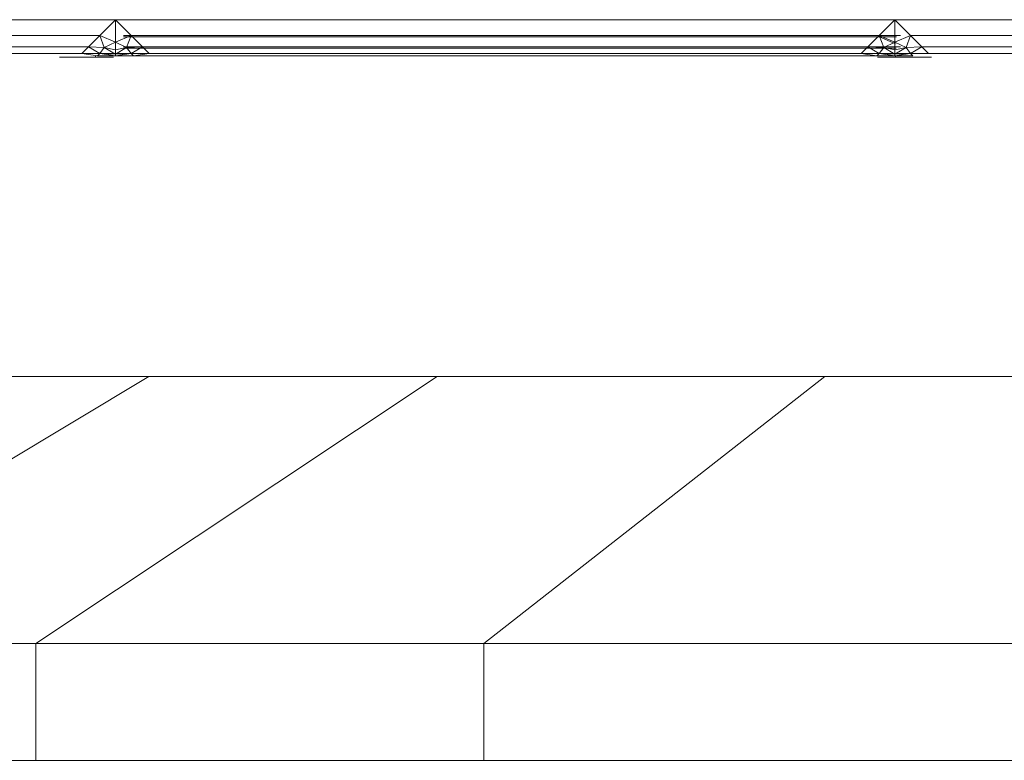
# Model space of a CAD drawing. Header units: millimetres. Extents: x 1 to 3476, y -521 to 159.
# Tile 5 of 130: x 116 to 133, y 133 to 145. Entities that reach past the tile are written whole.
import ezdxf

# ---------------------------------------------------------------- set-up
doc = ezdxf.new("R2010")
doc.units = ezdxf.units.MM
doc.layers.add('VG491211CA_dwg', color=8, linetype='Continuous', lineweight=9)

# ---------------------------------------------------------------- blocks, each defined once
blk = doc.blocks.new('VG491211CA_dwg-300031-Południe')
at = {"color": 18, "lineweight": 9}
for p, q in [((117.89, 144.926), (40.278, 144.926)), ((117.89, 144.926), (117.628, 144.664)), ((117.89, 144.926), (118.153, 144.664)), ((118.153, 144.664), (117.89, 144.926)), ((117.89, 144.926), (117.89, 144.55)), ((130.878, 144.926), (117.89, 144.926)), ((130.616, 144.664), (130.878, 144.926)), ((130.878, 144.926), (130.616, 144.664)), ((131.141, 144.664), (130.878, 144.926)), ((130.878, 144.926), (130.878, 144.55)), ((201.366, 144.926), (130.878, 144.926)), ((117.628, 144.664), (40.803, 144.664)), ((117.628, 144.664), (117.44, 144.476)), ((117.628, 144.664), (117.89, 144.55)), ((117.89, 144.55), (117.628, 144.664)), ((117.628, 144.664), (117.705, 144.462)), ((117.705, 144.462), (117.89, 144.55)), ((117.89, 144.55), (117.705, 144.462)), ((117.89, 144.55), (118.153, 144.664)), ((118.153, 144.664), (117.89, 144.55)), ((117.89, 144.55), (117.89, 144.424)), ((117.89, 144.55), (118.076, 144.462)), ((118.076, 144.462), (117.89, 144.55)), ((117.89, 144.55), (117.89, 144.424)), ((130.971, 144.664), (118.025, 144.664)), ((118.025, 144.664), (130.845, 144.664)), ((130.903, 144.638), (118.025, 144.638)), ((118.025, 144.638), (130.841, 144.638)), ((130.624, 144.638), (118.025, 144.638)), ((118.025, 144.638), (130.624, 144.638)), ((118.153, 144.664), (118.076, 144.462)), ((118.153, 144.664), (118.076, 144.462)), ((118.153, 144.664), (118.34, 144.476)), ((118.34, 144.476), (118.153, 144.664)), ((118.153, 144.664), (130.616, 144.664)), ((130.616, 144.664), (118.153, 144.664)), ((130.428, 144.476), (130.616, 144.664)), ((130.616, 144.664), (130.428, 144.476)), ((130.616, 144.664), (130.693, 144.462)), ((130.616, 144.664), (130.878, 144.55)), ((130.878, 144.55), (130.616, 144.664)), ((130.616, 144.664), (130.693, 144.462)), ((130.887, 144.524), (130.624, 144.638)), ((130.624, 144.638), (130.887, 144.524)), ((130.693, 144.462), (130.878, 144.55)), ((130.878, 144.55), (130.693, 144.462)), ((130.878, 144.55), (131.141, 144.664)), ((131.141, 144.664), (130.878, 144.55)), ((130.878, 144.55), (130.878, 144.424)), ((130.878, 144.55), (131.064, 144.462)), ((131.064, 144.462), (130.878, 144.55)), ((130.878, 144.55), (130.878, 144.424)), ((131.141, 144.664), (131.064, 144.462)), ((131.328, 144.476), (131.141, 144.664)), ((201.103, 144.664), (131.141, 144.664)), ((117.44, 144.476), (41.178, 144.476)), ((117.328, 144.364), (117.44, 144.476)), ((117.44, 144.476), (117.705, 144.462)), ((117.44, 144.476), (117.629, 144.363)), ((117.629, 144.363), (117.44, 144.476)), ((117.705, 144.462), (117.629, 144.363)), ((117.629, 144.363), (117.705, 144.462)), ((117.89, 144.424), (117.705, 144.462)), ((117.705, 144.462), (117.89, 144.424)), ((117.705, 144.462), (117.89, 144.351)), ((117.89, 144.351), (117.705, 144.462)), ((118.076, 144.462), (117.89, 144.424)), ((117.89, 144.424), (118.076, 144.462)), ((117.89, 144.351), (118.076, 144.462)), ((118.076, 144.462), (117.89, 144.351)), ((117.89, 144.424), (117.89, 144.351)), ((117.89, 144.351), (117.89, 144.424)), ((118.027, 144.476), (130.973, 144.476)), ((118.027, 144.476), (130.847, 144.476)), ((118.027, 144.45), (130.902, 144.45)), ((118.34, 144.476), (118.076, 144.462)), ((118.076, 144.462), (118.34, 144.476)), ((118.152, 144.363), (118.076, 144.462)), ((118.076, 144.462), (118.152, 144.363)), ((118.152, 144.363), (118.34, 144.476)), ((118.34, 144.476), (118.152, 144.363)), ((130.428, 144.476), (118.34, 144.476)), ((118.34, 144.476), (118.453, 144.364)), ((118.453, 144.364), (118.34, 144.476)), ((118.34, 144.476), (130.428, 144.476)), ((130.316, 144.364), (130.428, 144.476)), ((130.428, 144.476), (130.316, 144.364)), ((130.693, 144.462), (130.428, 144.476)), ((130.428, 144.476), (130.693, 144.462)), ((130.428, 144.476), (130.617, 144.363)), ((130.617, 144.363), (130.428, 144.476)), ((130.693, 144.462), (130.617, 144.363)), ((130.617, 144.363), (130.693, 144.462)), ((130.878, 144.424), (130.693, 144.462)), ((130.693, 144.462), (130.878, 144.424)), ((130.693, 144.462), (130.878, 144.351)), ((130.878, 144.351), (130.693, 144.462)), ((131.064, 144.462), (130.878, 144.424)), ((130.878, 144.424), (131.064, 144.462)), ((130.878, 144.351), (131.064, 144.462)), ((131.064, 144.462), (130.878, 144.351)), ((130.878, 144.424), (130.878, 144.351)), ((130.878, 144.351), (130.878, 144.424)), ((131.064, 144.462), (131.328, 144.476)), ((131.14, 144.363), (131.064, 144.462)), ((131.064, 144.462), (131.14, 144.363)), ((131.14, 144.363), (131.328, 144.476)), ((131.328, 144.476), (131.14, 144.363)), ((200.916, 144.476), (131.328, 144.476)), ((131.328, 144.476), (131.441, 144.364)), ((41.403, 144.364), (117.328, 144.364)), ((117.26, 144.3), (116.96, 144.3)), ((116.96, 144.3), (117.26, 144.3)), ((117.56, 144.3), (117.26, 144.3)), ((117.26, 144.3), (117.56, 144.3)), ((117.328, 144.364), (131.441, 144.364)), ((117.328, 144.364), (117.629, 144.363)), ((117.328, 144.364), (117.59, 144.326)), ((117.59, 144.326), (117.328, 144.364)), ((117.56, 144.325), (117.56, 144.3)), ((117.56, 144.3), (117.56, 144.325)), ((117.86, 144.3), (117.56, 144.3)), ((117.56, 144.3), (117.86, 144.3)), ((117.629, 144.363), (117.59, 144.326)), ((117.59, 144.326), (117.629, 144.363)), ((117.59, 144.326), (117.89, 144.326)), ((117.89, 144.326), (117.59, 144.326)), ((117.629, 144.363), (117.89, 144.351)), ((117.629, 144.363), (117.89, 144.326)), ((117.89, 144.351), (117.629, 144.363)), ((117.89, 144.326), (117.629, 144.363)), ((117.89, 144.351), (118.152, 144.363)), ((117.89, 144.326), (118.152, 144.363)), ((118.152, 144.363), (117.89, 144.351)), ((118.152, 144.363), (117.89, 144.326)), ((117.89, 144.351), (117.89, 144.326)), ((117.89, 144.326), (117.89, 144.351)), ((117.89, 144.326), (118.19, 144.326)), ((118.19, 144.326), (117.89, 144.326)), ((118.152, 144.363), (118.453, 144.364)), ((118.453, 144.364), (118.152, 144.363)), ((118.19, 144.326), (118.152, 144.363)), ((118.152, 144.363), (118.19, 144.326)), ((118.19, 144.326), (118.453, 144.364)), ((118.19, 144.326), (118.453, 144.364)), ((118.19, 144.326), (130.578, 144.326)), ((130.578, 144.326), (118.19, 144.326)), ((118.453, 144.364), (130.316, 144.364)), ((130.316, 144.364), (118.453, 144.364)), ((130.578, 144.326), (130.316, 144.364)), ((130.316, 144.364), (130.617, 144.363)), ((130.617, 144.363), (130.316, 144.364)), ((130.578, 144.326), (130.316, 144.364)), ((130.617, 144.363), (130.578, 144.326)), ((130.578, 144.326), (130.617, 144.363)), ((130.578, 144.326), (130.878, 144.326)), ((130.878, 144.326), (130.578, 144.326)), ((130.887, 144.3), (130.587, 144.3)), ((130.587, 144.3), (130.887, 144.3)), ((130.617, 144.363), (130.878, 144.351)), ((130.617, 144.363), (130.878, 144.326)), ((130.878, 144.351), (130.617, 144.363)), ((130.878, 144.326), (130.617, 144.363)), ((130.878, 144.351), (131.14, 144.363)), ((130.878, 144.326), (131.14, 144.363)), ((131.14, 144.363), (130.878, 144.351)), ((131.14, 144.363), (130.878, 144.326)), ((130.878, 144.351), (130.878, 144.326)), ((130.878, 144.326), (130.878, 144.351)), ((130.878, 144.326), (131.178, 144.326)), ((131.178, 144.326), (130.878, 144.326)), ((130.887, 144.325), (130.887, 144.3)), ((130.887, 144.3), (130.887, 144.325)), ((131.187, 144.3), (130.887, 144.3)), ((130.887, 144.3), (131.187, 144.3)), ((131.14, 144.363), (131.441, 144.364)), ((131.178, 144.326), (131.14, 144.363)), ((131.14, 144.363), (131.178, 144.326)), ((131.487, 144.3), (131.187, 144.3)), ((131.187, 144.3), (131.487, 144.3)), ((131.441, 144.364), (200.803, 144.364)), ((118.447, 138.977), (111.021, 134.525)), ((115.491, 138.977), (118.447, 138.977)), ((123.249, 138.977), (116.565, 134.525)), ((118.447, 138.977), (123.249, 138.977)), ((123.249, 138.977), (129.711, 138.977)), ((129.711, 138.977), (124.027, 134.525)), ((129.711, 138.977), (137.585, 138.977)), ((111.021, 134.525), (116.565, 134.525)), ((116.565, 134.525), (124.027, 134.525)), ((116.565, 134.525), (116.565, 132.579)), ((124.027, 134.525), (133.119, 134.525)), ((124.027, 134.525), (124.027, 132.579)), ((903.786, 132.579), (5.067, 132.579))]:
    blk.add_line(p, q, dxfattribs=at)

msp = doc.modelspace()

# ---------------------------------------------------------------- block references
at = {"layer": 'VG491211CA_dwg', "color": 18}
msp.add_blockref('VG491211CA_dwg-300031-Południe', (0, 0), dxfattribs=at)

doc.saveas('drawing.dxf')
